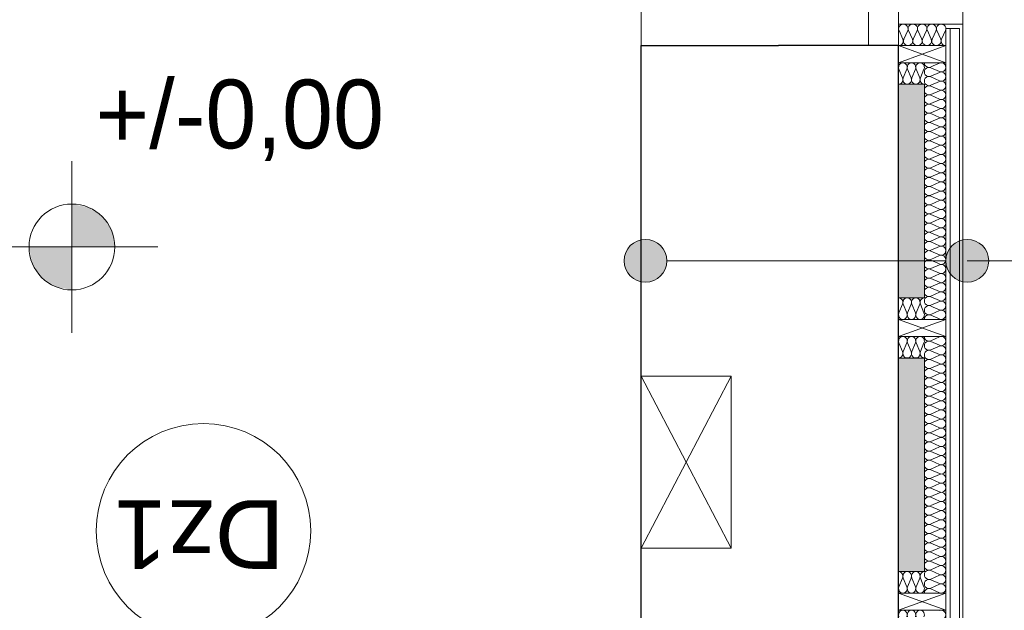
# Model space of a CAD drawing. Header units: inches. Extents: x -515158 to -470211, y -1887 to 84268.
# Tile 30 of 102: x -474072 to -471777, y 2003 to 3378. Entities that reach past the tile are written whole.
import ezdxf

# ---------------------------------------------------------------- set-up
doc = ezdxf.new("R2010")
doc.units = ezdxf.units.IN
doc.header["$MEASUREMENT"] = 0
for name, color, linetype, lineweight in [('#podkład', 252, 'Continuous', 9), ('Arch ocieplenie_Nr_Pióra__21', 252, 'Continuous', 9), ('Arch ocieplenie_Nr_Pióra__44', 252, 'Continuous', 9), ('Arch ocieplenie_Nr_Pióra__95', 252, 'Continuous', 13), ('Arch opisy okien_Nr_Pióra__9', 252, 'Continuous', 9), ('Arch opisy_Nr_Pióra__21', 252, 'Continuous', 9), ('Arch opisy_Nr_Pióra__9', 252, 'Continuous', 9), ('Arch wykończenie_Nr_Pióra__9', 252, 'Continuous', 9), ('INSTALACJA IE_Nr_Pióra__88', 252, 'Continuous', 20), ('INWENT RZĘDNE_Nr_Pióra__21', 252, 'Continuous', 9), ('INWENT. OKNA_Nr_Pióra__5', 252, 'Continuous', 13), ('INWENT.ŚCIANY_Nr_Pióra__1', 252, 'Continuous', 25), ('INWENT.ŚCIANY_Nr_Pióra__21', 252, 'Continuous', 9)]:
    doc.layers.add(name, color=color, linetype=linetype, lineweight=lineweight)
doc.styles.add('GENERATED_STYLE_10', font='arial.ttf')
doc.styles.add('GENERATED_STYLE_3', font='txt')

# ---------------------------------------------------------------- blocks, each defined once
blk = doc.blocks.new('parter')
at = {"layer": 'Arch opisy_Nr_Pióra__21', "linetype": 'Continuous'}
for points in [[(-472563.3, 34946.5), (-472567.1, 34965.6), (-472578, 34981.9), (-472594.2, 34992.7), (-472613.3, 34996.5), (-472632.5, 34992.7), (-472648.7, 34981.9), (-472659.5, 34965.6), (-472663.3, 34946.5), (-472659.5, 34927.4), (-472648.7, 34911.2), (-472632.5, 34900.3), (-472613.3, 34896.5), (-472594.2, 34900.3), (-472578, 34911.2), (-472567.1, 34927.4)], [(-471813.3, 34946.5), (-471817.1, 34965.6), (-471828, 34981.9), (-471844.2, 34992.7), (-471863.3, 34996.5), (-471882.5, 34992.7), (-471898.7, 34981.9), (-471909.5, 34965.6), (-471913.3, 34946.5), (-471909.5, 34927.4), (-471898.7, 34911.2), (-471882.5, 34900.3), (-471863.3, 34896.5), (-471844.2, 34900.3), (-471828, 34911.2), (-471817.1, 34927.4)]]:
    blk.add_hatch(color=252, dxfattribs=at).paths.add_polyline_path(points, flags=0)
at = {"layer": 'INWENT RZĘDNE_Nr_Pióra__21', "linetype": 'Continuous'}
for points in [[(-473949.9, 34978.7), (-473849.9, 34978.7), (-473857.5, 35017), (-473879.2, 35049.4), (-473911.7, 35071.1), (-473949.9, 35078.7)], [(-473949.9, 34978.7), (-474049.9, 34978.7), (-474042.3, 34940.4), (-474020.6, 34908), (-473988.2, 34886.3), (-473949.9, 34878.7)]]:
    blk.add_hatch(color=252, dxfattribs=at).paths.add_polyline_path(points, flags=0)
at = {"layer": 'Arch ocieplenie_Nr_Pióra__21', "color": 252, "linetype": 'Continuous'}
for p, q in [((-472023.3, 35357.6), (-471963.3, 35357.6)), ((-472023.3, 34860.1), (-472023.3, 35357.6)), ((-471963.3, 35357.6), (-471963.3, 34860.1)), ((-471963.3, 34860.1), (-472023.3, 34860.1)), ((-472023.3, 34720.1), (-471963.3, 34720.1)), ((-472023.3, 34222.6), (-472023.3, 34720.1)), ((-471963.3, 34720.1), (-471963.3, 34222.6)), ((-471963.3, 34222.6), (-472023.3, 34222.6))]:
    blk.add_line(p, q, dxfattribs=at)
at = {"layer": 'Arch ocieplenie_Nr_Pióra__44', "color": 252, "linetype": 'Continuous'}
for p, q in [((-472013.2, 35462.5), (-472022.4, 35482.7)), ((-472002.2, 35482.7), (-472011.4, 35462.5)), ((-471991.2, 35462.5), (-472000.4, 35482.7)), ((-471980.2, 35482.7), (-471989.4, 35462.5)), ((-471969.2, 35462.5), (-471978.4, 35482.7)), ((-471958.2, 35482.7), (-471967.4, 35462.5)), ((-471947.2, 35462.5), (-471956.4, 35482.7)), ((-471936.2, 35482.7), (-471945.4, 35462.5)), ((-471925.2, 35462.5), (-471934.4, 35482.7)), ((-471914.2, 35482.7), (-471923.4, 35462.5)), ((-471948.4, 35397.9), (-471928.2, 35406.7)), ((-472014.2, 35372.5), (-472022.5, 35392.7)), ((-472004.2, 35392.7), (-472012.5, 35372.5)), ((-471994.2, 35372.5), (-472002.5, 35392.7)), ((-471984.2, 35392.7), (-471992.5, 35372.5)), ((-471974.2, 35372.5), (-471982.5, 35392.7)), ((-471964.2, 35392.7), (-471972.5, 35372.5)), ((-471928.2, 35387.2), (-471948.4, 35396.1)), ((-471948.4, 35376.5), (-471928.2, 35385.4)), ((-471928.2, 35365.8), (-471948.4, 35374.7)), ((-471948.4, 35355.2), (-471928.2, 35364.1)), ((-471928.2, 35344.5), (-471948.4, 35353.4)), ((-471948.4, 35333.8), (-471928.2, 35342.7)), ((-471928.2, 35323.2), (-471948.4, 35332)), ((-471948.4, 35312.5), (-471928.2, 35321.4)), ((-471928.2, 35301.8), (-471948.4, 35310.7)), ((-471948.4, 35291.2), (-471928.2, 35300)), ((-471928.2, 35280.5), (-471948.4, 35289.4)), ((-471948.4, 35269.8), (-471928.2, 35278.7)), ((-471928.2, 35259.2), (-471948.4, 35268)), ((-471948.4, 35248.5), (-471928.2, 35257.4)), ((-471928.2, 35237.8), (-471948.4, 35246.7)), ((-471948.4, 35227.1), (-471928.2, 35236)), ((-471928.2, 35216.5), (-471948.4, 35225.4)), ((-471948.4, 35205.8), (-471928.2, 35214.7)), ((-471928.2, 35195.1), (-471948.4, 35204)), ((-471948.4, 35184.5), (-471928.2, 35193.3)), ((-471928.2, 35173.8), (-471948.4, 35182.7)), ((-471948.4, 35163.1), (-471928.2, 35172)), ((-471928.2, 35152.5), (-471948.4, 35161.3)), ((-471948.4, 35141.8), (-471928.2, 35150.7)), ((-471928.2, 35131.1), (-471948.4, 35140)), ((-471948.4, 35120.4), (-471928.2, 35129.3)), ((-471928.2, 35109.8), (-471948.4, 35118.7)), ((-471948.4, 35099.1), (-471928.2, 35108)), ((-471928.2, 35088.4), (-471948.4, 35097.3)), ((-471948.4, 35077.8), (-471928.2, 35086.6)), ((-471928.2, 35067.1), (-471948.4, 35076)), ((-471948.4, 35056.4), (-471928.2, 35065.3)), ((-471928.2, 35045.8), (-471948.4, 35054.6)), ((-471948.4, 35035.1), (-471928.2, 35044)), ((-471928.2, 35024.4), (-471948.4, 35033.3)), ((-471948.4, 35013.8), (-471928.2, 35022.6)), ((-471928.2, 35003.1), (-471948.4, 35012)), ((-471948.4, 34992.4), (-471928.2, 35001.3)), ((-471928.2, 34981.7), (-471948.4, 34990.6)), ((-471948.4, 34971.1), (-471928.2, 34979.9)), ((-471928.2, 34960.4), (-471948.4, 34969.3)), ((-471948.4, 34949.7), (-471928.2, 34958.6)), ((-471928.2, 34939.1), (-471948.4, 34947.9)), ((-471948.4, 34928.4), (-471928.2, 34937.3)), ((-471928.2, 34917.7), (-471948.4, 34926.6)), ((-471948.4, 34907.1), (-471928.2, 34915.9)), ((-471928.2, 34896.4), (-471948.4, 34905.3)), ((-471948.4, 34885.7), (-471928.2, 34894.6)), ((-471928.2, 34875), (-471948.4, 34883.9)), ((-471948.4, 34864.4), (-471928.2, 34873.3)), ((-471928.2, 34853.7), (-471948.4, 34862.6)), ((-472014.2, 34845.2), (-472022.5, 34825)), ((-472004.2, 34825), (-472012.5, 34845.2)), ((-471994.2, 34845.2), (-472002.5, 34825)), ((-471984.2, 34825), (-471992.5, 34845.2)), ((-471974.2, 34845.2), (-471982.5, 34825)), ((-471964.2, 34825), (-471972.5, 34845.2)), ((-471948.4, 34843), (-471928.2, 34851.9)), ((-471928.2, 34832.4), (-471948.4, 34841.2)), ((-471948.4, 34821.7), (-471928.2, 34830.6)), ((-471928.2, 34811), (-471948.4, 34819.9)), ((-471948.4, 34760.4), (-471928.2, 34769.2)), ((-472014.2, 34735), (-472022.5, 34755.2)), ((-472004.2, 34755.2), (-472012.5, 34735)), ((-471994.2, 34735), (-472002.5, 34755.2)), ((-471984.2, 34755.2), (-471992.5, 34735)), ((-471974.2, 34735), (-471982.5, 34755.2)), ((-471964.2, 34755.2), (-471972.5, 34735)), ((-471928.2, 34749.7), (-471948.4, 34758.6)), ((-471948.4, 34739), (-471928.2, 34747.9)), ((-471928.2, 34728.3), (-471948.4, 34737.2)), ((-471948.4, 34717.7), (-471928.2, 34726.6)), ((-471928.2, 34707), (-471948.4, 34715.9)), ((-471948.4, 34696.3), (-471928.2, 34705.2)), ((-471928.2, 34685.7), (-471948.4, 34694.5)), ((-471948.4, 34675), (-471928.2, 34683.9)), ((-471928.2, 34664.3), (-471948.4, 34673.2)), ((-471948.4, 34653.7), (-471928.2, 34662.5)), ((-471928.2, 34643), (-471948.4, 34651.9)), ((-471948.4, 34632.3), (-471928.2, 34641.2)), ((-471928.2, 34621.7), (-471948.4, 34630.5)), ((-471948.4, 34611), (-471928.2, 34619.9)), ((-471928.2, 34600.3), (-471948.4, 34609.2)), ((-471948.4, 34589.6), (-471928.2, 34598.5)), ((-471928.2, 34579), (-471948.4, 34587.9)), ((-471948.4, 34568.3), (-471928.2, 34577.2)), ((-471928.2, 34557.6), (-471948.4, 34566.5)), ((-471948.4, 34547), (-471928.2, 34555.8)), ((-471928.2, 34536.3), (-471948.4, 34545.2)), ((-471948.4, 34525.6), (-471928.2, 34534.5)), ((-471928.2, 34515), (-471948.4, 34523.8)), ((-471948.4, 34504.3), (-471928.2, 34513.2)), ((-471928.2, 34493.6), (-471948.4, 34502.5)), ((-471948.4, 34482.9), (-471928.2, 34491.8)), ((-471928.2, 34472.3), (-471948.4, 34481.2)), ((-471948.4, 34461.6), (-471928.2, 34470.5)), ((-471928.2, 34450.9), (-471948.4, 34459.8)), ((-471948.4, 34440.3), (-471928.2, 34449.1)), ((-471928.2, 34429.6), (-471948.4, 34438.5)), ((-471948.4, 34418.9), (-471928.2, 34427.8)), ((-471928.2, 34408.3), (-471948.4, 34417.1)), ((-471948.4, 34397.6), (-471928.2, 34406.5)), ((-471928.2, 34386.9), (-471948.4, 34395.8)), ((-471948.4, 34376.3), (-471928.2, 34385.1)), ((-471928.2, 34365.6), (-471948.4, 34374.5)), ((-471948.4, 34354.9), (-471928.2, 34363.8)), ((-471928.2, 34344.2), (-471948.4, 34353.1)), ((-471948.4, 34333.6), (-471928.2, 34342.4)), ((-471928.2, 34322.9), (-471948.4, 34331.8)), ((-471948.4, 34312.2), (-471928.2, 34321.1)), ((-471928.2, 34301.6), (-471948.4, 34310.4)), ((-471948.4, 34290.9), (-471928.2, 34299.8)), ((-471928.2, 34280.2), (-471948.4, 34289.1)), ((-471948.4, 34269.6), (-471928.2, 34278.4)), ((-471928.2, 34258.9), (-471948.4, 34267.8)), ((-471948.4, 34248.2), (-471928.2, 34257.1)), ((-471928.2, 34237.5), (-471948.4, 34246.4)), ((-471948.4, 34226.9), (-471928.2, 34235.8)), ((-471928.2, 34216.2), (-471948.4, 34225.1)), ((-471948.4, 34205.5), (-471928.2, 34214.4)), ((-472014.2, 34207.7), (-472022.5, 34187.5)), ((-472004.2, 34187.5), (-472012.5, 34207.7)), ((-471994.2, 34207.7), (-472002.5, 34187.5)), ((-471984.2, 34187.5), (-471992.5, 34207.7)), ((-471974.2, 34207.7), (-471982.5, 34187.5)), ((-471964.2, 34187.5), (-471972.5, 34207.7)), ((-471928.2, 34194.9), (-471948.4, 34203.7)), ((-471948.4, 34184.2), (-471928.2, 34193.1)), ((-471928.2, 34173.5), (-471948.4, 34182.4))]:
    blk.add_line(p, q, dxfattribs=at)
for centre, major_axis, ratio, start_param, end_param in [((-472012.3, 35487), (-11, 0), 0.966714, 2.728799, 6.695979), ((-471990.3, 35487), (-11, 0), 0.966714, 2.728799, 6.695979), ((-471968.3, 35487), (-11, 0), 0.966714, 2.728799, 6.695979), ((-471946.3, 35487), (-11, 0), 0.966714, 2.728799, 6.695979), ((-471924.3, 35487), (-11, 0), 0.966714, 2.728799, 6.695979), ((-472023.3, 35458.3), (-11, 0), 0.966714, 1.570796, 3.554385), ((-472001.3, 35458.3), (-11, 0), 0.966714, 5.870392, 9.837571), ((-471979.3, 35458.3), (-11, 0), 0.966714, 5.870392, 9.837571), ((-471957.3, 35458.3), (-11, 0), 0.966714, 5.870392, 9.837571), ((-471935.3, 35458.3), (-11, 0), 0.966714, 5.870392, 9.837571), ((-471913.3, 35458.3), (-11, 0), 0.966714, 5.870392, 7.853982), ((-472013.3, 35397), (0, -10.6), 0.940381, 1.158003, 5.125183), ((-471993.3, 35397), (0, -10.6), 0.940381, 1.158003, 5.125183), ((-471973.3, 35397), (0, -10.6), 0.940381, 1.158003, 5.125183), ((-471952.7, 35407.6), (0, 10.7), 0.996671, 1.570796, 3.554385), ((-471924, 35397), (0, 10.7), 0.996671, 2.728799, 6.695979), ((-471952.7, 35386.3), (0, 10.7), 0.996671, 5.870392, 9.837571), ((-471924, 35375.6), (0, 10.7), 0.996671, 2.728799, 6.695979), ((-472023.3, 35368.3), (0, -10.6), 0.940381, 6.283185, 8.266774), ((-472003.3, 35368.3), (0, -10.6), 0.940381, 4.299595, 8.266774), ((-471983.3, 35368.3), (0, -10.6), 0.940381, 4.299595, 8.266774), ((-471963.3, 35368.3), (0, -10.6), 0.940381, 4.299596, 6.283185), ((-471952.7, 35365), (0, 10.7), 0.996671, 5.870392, 9.837571), ((-471924, 35354.3), (0, 10.7), 0.996671, 2.728799, 6.695979), ((-471952.7, 35343.6), (0, 10.7), 0.996671, 5.870392, 9.837571), ((-471924, 35332.9), (0, 10.7), 0.996671, 2.728799, 6.695979), ((-471952.7, 35322.3), (0, 10.7), 0.996671, 5.870392, 9.837571), ((-471924, 35311.6), (0, 10.7), 0.996671, 2.728799, 6.695979), ((-471952.7, 35300.9), (0, 10.7), 0.996671, 5.870392, 9.837571), ((-471952.7, 35279.6), (0, 10.7), 0.996671, 5.870392, 9.837571), ((-471924, 35290.3), (0, 10.7), 0.996671, 2.728799, 6.695979), ((-471952.7, 35258.3), (0, 10.7), 0.996671, 5.870392, 9.837571), ((-471924, 35268.9), (0, 10.7), 0.996671, 2.728799, 6.695979), ((-471952.7, 35236.9), (0, 10.7), 0.996671, 5.870392, 9.837571), ((-471924, 35247.6), (0, 10.7), 0.996671, 2.728799, 6.695979), ((-471952.7, 35215.6), (0, 10.7), 0.996671, 5.870392, 9.837571), ((-471924, 35226.2), (0, 10.7), 0.996671, 2.728799, 6.695979), ((-471952.7, 35194.2), (0, 10.7), 0.996671, 5.870392, 9.837571), ((-471924, 35204.9), (0, 10.7), 0.996671, 2.728799, 6.695979), ((-471952.7, 35172.9), (0, 10.7), 0.996671, 5.870392, 9.837571), ((-471924, 35183.6), (0, 10.7), 0.996671, 2.728799, 6.695979), ((-471952.7, 35151.6), (0, 10.7), 0.996671, 5.870392, 9.837571), ((-471924, 35162.2), (0, 10.7), 0.996671, 2.728799, 6.695979), ((-471952.7, 35130.2), (0, 10.7), 0.996671, 5.870392, 9.837571), ((-471924, 35140.9), (0, 10.7), 0.996671, 2.728799, 6.695979), ((-471924, 35119.6), (0, 10.7), 0.996671, 2.728799, 6.695979), ((-471952.7, 35108.9), (0, 10.7), 0.996671, 5.870392, 9.837571), ((-471924, 35098.2), (0, 10.7), 0.996671, 2.728799, 6.695979), ((-471952.7, 35087.5), (0, 10.7), 0.996671, 5.870392, 9.837571), ((-471924, 35076.9), (0, 10.7), 0.996671, 2.728799, 6.695979), ((-471952.7, 35066.2), (0, 10.7), 0.996671, 5.870392, 9.837571), ((-471924, 35055.5), (0, 10.7), 0.996671, 2.728799, 6.695979), ((-471952.7, 35044.9), (0, 10.7), 0.996671, 5.870392, 9.837571), ((-471924, 35034.2), (0, 10.7), 0.996671, 2.728799, 6.695979), ((-471952.7, 35023.5), (0, 10.7), 0.996671, 5.870392, 9.837571), ((-471924, 35012.9), (0, 10.7), 0.996671, 2.728799, 6.695979), ((-471952.7, 35002.2), (0, 10.7), 0.996671, 5.870392, 9.837571), ((-471924, 34991.5), (0, 10.7), 0.996671, 2.728799, 6.695979), ((-471952.7, 34980.8), (0, 10.7), 0.996671, 5.870392, 9.837571), ((-471952.7, 34959.5), (0, 10.7), 0.996671, 5.870392, 9.837571), ((-471924, 34970.2), (0, 10.7), 0.996671, 2.728799, 6.695979), ((-471952.7, 34938.2), (0, 10.7), 0.996671, 5.870392, 9.837571), ((-471924, 34948.8), (0, 10.7), 0.996671, 2.728799, 6.695979), ((-471952.7, 34916.8), (0, 10.7), 0.996671, 5.870392, 9.837571), ((-471924, 34927.5), (0, 10.7), 0.996671, 2.728799, 6.695979), ((-471952.7, 34895.5), (0, 10.7), 0.996671, 5.870392, 9.837571), ((-471924, 34906.2), (0, 10.7), 0.996671, 2.728799, 6.695979), ((-471952.7, 34874.1), (0, 10.7), 0.996671, 5.870392, 9.837571), ((-471924, 34884.8), (0, 10.7), 0.996671, 2.728799, 6.695979), ((-472023.3, 34849.5), (0, -10.6), 0.940381, 1.158004, 3.141593), ((-472003.3, 34849.5), (0, -10.6), 0.940381, 1.158004, 5.125183), ((-471983.3, 34849.5), (0, -10.6), 0.940381, 1.158004, 5.125183), ((-471963.3, 34849.5), (0, -10.6), 0.940381, 3.141593, 5.125182), ((-471952.7, 34852.8), (0, 10.7), 0.996671, 5.870392, 9.837571), ((-471924, 34863.5), (0, 10.7), 0.996671, 2.728799, 6.695979), ((-471952.7, 34831.5), (0, 10.7), 0.996671, 5.870392, 9.837571), ((-471924, 34842.1), (0, 10.7), 0.996671, 2.728799, 6.695979), ((-471924, 34820.8), (0, 10.7), 0.996671, 2.728799, 6.695979), ((-472013.3, 34820.8), (0, -10.6), 0.940381, 4.299595, 8.266775), ((-471993.3, 34820.8), (0, -10.6), 0.940381, 4.299595, 8.266775), ((-471973.3, 34820.8), (0, -10.6), 0.940381, 4.299595, 8.266775), ((-471952.7, 34810.1), (0, 10.7), 0.996671, 5.870392, 7.853982), ((-472013.3, 34759.5), (0, -10.6), 0.940381, 1.158003, 5.125183), ((-471993.3, 34759.5), (0, -10.6), 0.940381, 1.158003, 5.125183), ((-471973.3, 34759.5), (0, -10.6), 0.940381, 1.158003, 5.125183), ((-471952.7, 34770.1), (0, 10.7), 0.996671, 1.570796, 3.554385), ((-471924, 34759.5), (0, 10.7), 0.996671, 2.728799, 6.695979), ((-471952.7, 34748.8), (0, 10.7), 0.996671, 5.870392, 9.837571), ((-471924, 34738.1), (0, 10.7), 0.996671, 2.728799, 6.695979), ((-472023.3, 34730.8), (0, -10.6), 0.940381, 6.283185, 8.266774), ((-472003.3, 34730.8), (0, -10.6), 0.940381, 4.299595, 8.266774), ((-471983.3, 34730.8), (0, -10.6), 0.940381, 4.299595, 8.266774), ((-471963.3, 34730.8), (0, -10.6), 0.940381, 4.299596, 6.283185), ((-471952.7, 34727.5), (0, 10.7), 0.996671, 5.870392, 9.837571), ((-471952.7, 34706.1), (0, 10.7), 0.996671, 5.870392, 9.837571), ((-471924, 34716.8), (0, 10.7), 0.996671, 2.728799, 6.695979), ((-471952.7, 34684.8), (0, 10.7), 0.996671, 5.870392, 9.837571), ((-471924, 34695.4), (0, 10.7), 0.996671, 2.728799, 6.695979), ((-471952.7, 34663.4), (0, 10.7), 0.996671, 5.870392, 9.837571), ((-471924, 34674.1), (0, 10.7), 0.996671, 2.728799, 6.695979), ((-471952.7, 34642.1), (0, 10.7), 0.996671, 5.870392, 9.837571), ((-471924, 34652.8), (0, 10.7), 0.996671, 2.728799, 6.695979), ((-471952.7, 34620.8), (0, 10.7), 0.996671, 5.870392, 9.837571), ((-471924, 34631.4), (0, 10.7), 0.996671, 2.728799, 6.695979), ((-471952.7, 34599.4), (0, 10.7), 0.996671, 5.870392, 9.837571), ((-471924, 34610.1), (0, 10.7), 0.996671, 2.728799, 6.695979), ((-471952.7, 34578.1), (0, 10.7), 0.996671, 5.870392, 9.837571), ((-471924, 34588.7), (0, 10.7), 0.996671, 2.728799, 6.695979), ((-471952.7, 34556.7), (0, 10.7), 0.996671, 5.870392, 9.837571), ((-471924, 34567.4), (0, 10.7), 0.996671, 2.728799, 6.695979), ((-471924, 34546.1), (0, 10.7), 0.996671, 2.728799, 6.695979), ((-471952.7, 34535.4), (0, 10.7), 0.996671, 5.870392, 9.837571), ((-471924, 34524.7), (0, 10.7), 0.996671, 2.728799, 6.695979), ((-471952.7, 34514.1), (0, 10.7), 0.996671, 5.870392, 9.837571), ((-471924, 34503.4), (0, 10.7), 0.996671, 2.728799, 6.695979), ((-471952.7, 34492.7), (0, 10.7), 0.996671, 5.870392, 9.837571), ((-471924, 34482.1), (0, 10.7), 0.996671, 2.728799, 6.695979), ((-471952.7, 34471.4), (0, 10.7), 0.996671, 5.870392, 9.837571), ((-471924, 34460.7), (0, 10.7), 0.996671, 2.728799, 6.695979), ((-471952.7, 34450), (0, 10.7), 0.996671, 5.870392, 9.837571), ((-471924, 34439.4), (0, 10.7), 0.996671, 2.728799, 6.695979), ((-471952.7, 34428.7), (0, 10.7), 0.996671, 5.870392, 9.837571), ((-471924, 34418), (0, 10.7), 0.996671, 2.728799, 6.695979), ((-471952.7, 34407.4), (0, 10.7), 0.996671, 5.870392, 9.837571), ((-471952.7, 34386), (0, 10.7), 0.996671, 5.870392, 9.837571), ((-471924, 34396.7), (0, 10.7), 0.996671, 2.728799, 6.695979), ((-471952.7, 34364.7), (0, 10.7), 0.996671, 5.870392, 9.837571), ((-471924, 34375.4), (0, 10.7), 0.996671, 2.728799, 6.695979), ((-471952.7, 34343.3), (0, 10.7), 0.996671, 5.870392, 9.837571), ((-471924, 34354), (0, 10.7), 0.996671, 2.728799, 6.695979), ((-471952.7, 34322), (0, 10.7), 0.996671, 5.870392, 9.837571), ((-471924, 34332.7), (0, 10.7), 0.996671, 2.728799, 6.695979), ((-471952.7, 34300.7), (0, 10.7), 0.996671, 5.870392, 9.837571), ((-471924, 34311.3), (0, 10.7), 0.996671, 2.728799, 6.695979), ((-471952.7, 34279.3), (0, 10.7), 0.996671, 5.870392, 9.837571), ((-471924, 34290), (0, 10.7), 0.996671, 2.728799, 6.695979), ((-471952.7, 34258), (0, 10.7), 0.996671, 5.870392, 9.837571), ((-471924, 34268.7), (0, 10.7), 0.996671, 2.728799, 6.695979), ((-471924, 34247.3), (0, 10.7), 0.996671, 2.728799, 6.695979), ((-471952.7, 34236.6), (0, 10.7), 0.996671, 5.870392, 9.837571), ((-471924, 34226), (0, 10.7), 0.996671, 2.728799, 6.695979), ((-472023.3, 34212), (0, -10.6), 0.940381, 1.158004, 3.141593), ((-472003.3, 34212), (0, -10.6), 0.940381, 1.158004, 5.125183), ((-471983.3, 34212), (0, -10.6), 0.940381, 1.158004, 5.125183), ((-471963.3, 34212), (0, -10.6), 0.940381, 3.141593, 5.125182), ((-471952.7, 34215.3), (0, 10.7), 0.996671, 5.870392, 9.837571), ((-471924, 34204.6), (0, 10.7), 0.996671, 2.728799, 6.695979), ((-471952.7, 34194), (0, 10.7), 0.996671, 5.870392, 9.837571), ((-471924, 34183.3), (0, 10.7), 0.996671, 2.728799, 6.695979), ((-472013.3, 34183.3), (0, -10.6), 0.940381, 4.299595, 8.266775), ((-471993.3, 34183.3), (0, -10.6), 0.940381, 4.299595, 8.266775), ((-471973.3, 34183.3), (0, -10.6), 0.940381, 4.299595, 8.266775), ((-471952.7, 34172.6), (0, 10.7), 0.996671, 5.870392, 7.853982), ((-472013.3, 34122), (0, -10.6), 0.940381, 1.158003, 5.125183), ((-471993.3, 34122), (0, -10.6), 0.940381, 1.158003, 5.125183), ((-471973.3, 34122), (0, -10.6), 0.940381, 1.158003, 5.125183), ((-471924, 34122), (0, 10.7), 0.996671, 2.728799, 6.695979)]:
    blk.add_ellipse(centre, major_axis=major_axis, ratio=ratio, start_param=start_param, end_param=end_param, dxfattribs=at)
at = {"layer": 'Arch ocieplenie_Nr_Pióra__95', "color": 252, "linetype": 'Continuous', "lineweight": 25}
for points in [[(-471963.3, 34860.1), (-472023.3, 35357.6), (-471963.3, 35357.6)], [(-472023.3, 34860.1), (-472023.3, 35357.6), (-471963.3, 34860.1)], [(-471963.3, 34222.6), (-472023.3, 34720.1), (-471963.3, 34720.1)], [(-472023.3, 34222.6), (-472023.3, 34720.1), (-471963.3, 34222.6)]]:
    blk.add_solid(points, dxfattribs=at)
at = {"layer": 'Arch opisy_Nr_Pióra__21', "color": 252, "linetype": 'Continuous'}
for p, q in [((-472563.3, 34946.5), (-471913.3, 34946.5)), ((-471863.3, 34946.5), (-471040.7, 34946.5))]:
    blk.add_line(p, q, dxfattribs=at)
for centre in [(-472613.3, 34946.5), (-471863.3, 34946.5)]:
    blk.add_circle(centre, 50, dxfattribs=at)
at = {"layer": 'Arch opisy_Nr_Pióra__9', "color": 252, "linetype": 'Continuous'}
blk.add_circle((-473643.3, 34317.6), 250, dxfattribs=at)
at = {"layer": 'Arch wykończenie_Nr_Pióra__9', "color": 252, "linetype": 'Continuous'}
for p, q in [((-471873.3, 35497.6), (-472023.3, 35497.6)), ((-471913.3, 32747.6), (-471913.3, 35487.6)), ((-471881.3, 35487.6), (-471913.3, 35487.6)), ((-471903.3, 32737.6), (-471903.3, 35487.6)), ((-471881.3, 32715.6), (-471881.3, 35487.6)), ((-471873.3, 32707.6), (-471873.3, 35497.6)), ((-472023.3, 35407.6), (-472023.3, 35447.6)), ((-472023.3, 35447.6), (-471913.3, 35447.6)), ((-472023.3, 35447.6), (-471913.3, 35407.6)), ((-472023.3, 35407.6), (-471913.3, 35447.6)), ((-471913.3, 35447.6), (-471913.3, 35407.6)), ((-471913.3, 35407.6), (-472023.3, 35407.6)), ((-472023.3, 34770.1), (-472023.3, 34810.1)), ((-472023.3, 34810.1), (-471913.3, 34810.1)), ((-472023.3, 34810.1), (-471913.3, 34770.1)), ((-472023.3, 34770.1), (-471913.3, 34810.1)), ((-471913.3, 34810.1), (-471913.3, 34770.1)), ((-471913.3, 34770.1), (-472023.3, 34770.1)), ((-472023.3, 34132.6), (-472023.3, 34172.6)), ((-472023.3, 34172.6), (-471913.3, 34172.6)), ((-472023.3, 34172.6), (-471913.3, 34132.6)), ((-472023.3, 34132.6), (-471913.3, 34172.6)), ((-471913.3, 34172.6), (-471913.3, 34132.6)), ((-471913.3, 34132.6), (-472023.3, 34132.6))]:
    blk.add_line(p, q, dxfattribs=at)
at = {"layer": 'INSTALACJA IE_Nr_Pióra__88', "color": 252, "linetype": 'Continuous'}
for p, q in [((-472413.3, 34277.6), (-472623.3, 34677.6)), ((-472623.3, 34277.6), (-472413.3, 34677.6)), ((-472623.3, 34677.6), (-472413.3, 34677.6)), ((-472623.3, 34277.6), (-472623.3, 34677.6)), ((-472413.3, 34677.6), (-472413.3, 34277.6)), ((-472413.3, 34277.6), (-472623.3, 34277.6))]:
    blk.add_line(p, q, dxfattribs=at)
at = {"layer": 'INWENT RZĘDNE_Nr_Pióra__21', "color": 252, "linetype": 'Continuous'}
for p, q in [((-473949.9, 34778.7), (-473949.9, 35178.7)), ((-474149.9, 34978.7), (-473749.9, 34978.7))]:
    blk.add_line(p, q, dxfattribs=at)
blk.add_circle((-473949.9, 34978.7), 100, dxfattribs=at)
at = {"layer": 'INWENT. OKNA_Nr_Pióra__5', "color": 252, "linetype": 'Continuous'}
for p, q in [((-472093.3, 36937.6), (-472093.3, 35447.6)), ((-472023.3, 36937.6), (-472023.3, 35447.6))]:
    blk.add_line(p, q, dxfattribs=at)
at = {"layer": 'INWENT.ŚCIANY_Nr_Pióra__1', "color": 252, "linetype": 'Continuous'}
for p, q in [((-472623.3, 35447.6), (-472303.3, 35447.6)), ((-472623.3, 33467.6), (-472623.3, 35447.6)), ((-472023.3, 35447.6), (-472303.3, 35447.6)), ((-472023.3, 32857.6), (-472023.3, 35447.6))]:
    blk.add_line(p, q, dxfattribs=at)
at = {"layer": 'INWENT.ŚCIANY_Nr_Pióra__21', "color": 252, "linetype": 'Continuous'}
for p, q in [((-472623.3, 35447.6), (-472623.3, 36937.6)), ((-471873.3, 35497.6), (-471873.3, 36887.6))]:
    blk.add_line(p, q, dxfattribs=at)
at = {"layer": 'Arch opisy okien_Nr_Pióra__9', "color": 252, "linetype": 'Continuous', "style": 'GENERATED_STYLE_10'}
blk.add_text('Dz1', height=160, rotation=180, dxfattribs=at).set_placement((-473454.8, 34389))
at = {"layer": 'INWENT RZĘDNE_Nr_Pióra__21', "color": 252, "insert": (-473894.6, 35178.7), "char_height": 160, "attachment_point": 7, "style": 'GENERATED_STYLE_3'}
blk.add_mtext('{+/-0,00}', dxfattribs=at)

msp = doc.modelspace()

# ---------------------------------------------------------------- block references
at = {"layer": '#podkład'}
msp.add_blockref('parter', (0, -32129.9), dxfattribs=at)

doc.saveas('drawing.dxf')
